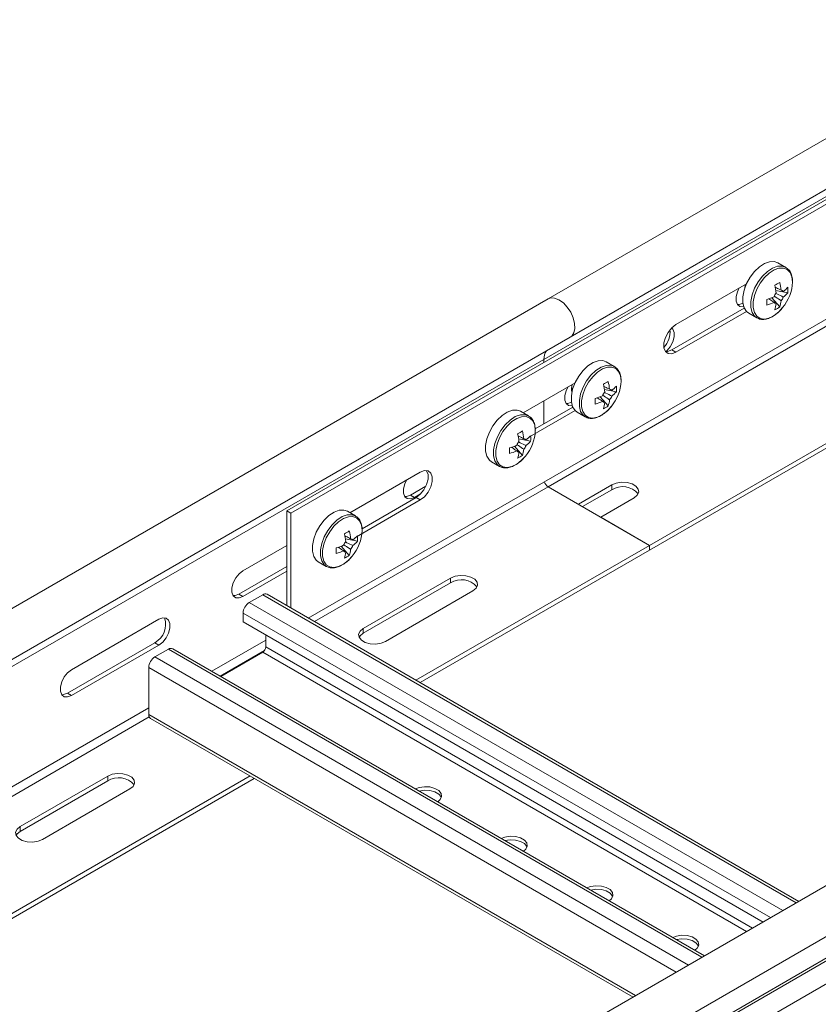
# Model space of a CAD drawing. Header units: millimetres. Extents: x 38 to 1681, y -3632 to -200.
# Tile 21 of 27: x 484 to 648, y -1201 to -998. Entities that reach past the tile are written whole.
import ezdxf

# ---------------------------------------------------------------- set-up
doc = ezdxf.new("R2010")
doc.units = ezdxf.units.MM

msp = doc.modelspace()

# ---------------------------------------------------------------- linework, layer by layer
at = {"color": 7, "linetype": 'Continuous', "lineweight": 15}
for p, q in [((979.33, -831.9), (592.54, -1055.19)), ((597.09, -1063.07), (983.88, -839.78)), ((591.65, -1067.68), (978.44, -844.39)), ((538.62, -1098.9), (680.04, -1017.26)), ((539.47, -1099.39), (680.89, -1017.75)), ((680.89, -1041.43), (543.06, -1120.99)), ((641.51, -1048.71), (639.87, -1047.76)), ((613.43, -1106.01), (705.74, -1052.71)), ((613.43, -1106.99), (706.59, -1053.2)), ((618.84, -1060.51), (633.42, -1052.09)), ((592.54, -1055.19), (205.75, -1278.48)), ((640.26, -1056.86), (638.61, -1054.96)), ((641.94, -1053.94), (639.47, -1053.46)), ((640.99, -1053.66), (640.71, -1053.52)), ((632.95, -1057.1), (617.99, -1065.73)), ((633.42, -1057.8), (618.84, -1066.22)), ((633.87, -1058.15), (635.51, -1059.1)), ((635.51, -1059.1), (635.58, -1059.14)), ((210.3, -1286.36), (597.09, -1063.07)), ((618.84, -1066.22), (617.99, -1065.73)), ((204.86, -1290.97), (591.65, -1067.68)), ((591.65, -1068.28), (591.65, -1067.68)), ((606.16, -1069.12), (604.51, -1068.17)), ((587.36, -1078.68), (598.07, -1072.5)), ((597.52, -1074.04), (597.43, -1073.46)), ((604.9, -1077.27), (603.25, -1075.37)), ((606.59, -1074.35), (604.11, -1073.87)), ((605.63, -1074.07), (605.35, -1073.93)), ((597.6, -1077.51), (589.86, -1081.97)), ((591.65, -1080.94), (591.65, -1076.2)), ((588.48, -1079.33), (586.84, -1078.38)), ((598.07, -1078.21), (588.7, -1083.62)), ((598.51, -1078.56), (600.16, -1079.51)), ((600.16, -1079.51), (600.23, -1079.55)), ((587.23, -1087.47), (585.57, -1085.57)), ((588.91, -1084.56), (586.44, -1084.08)), ((587.95, -1084.28), (587.67, -1084.14)), ((580.84, -1088.77), (582.48, -1089.72)), ((582.48, -1089.72), (582.55, -1089.76)), ((551.65, -1099.29), (566.16, -1090.92)), ((567.32, -1093.8), (564.11, -1095.66)), ((605.65, -1093.56), (598.76, -1097.54)), ((605.65, -1094.54), (605.65, -1093.56)), ((564.96, -1096.15), (564.11, -1095.66)), ((564.96, -1096.15), (566.23, -1095.41)), ((592.5, -1093.92), (598.76, -1097.54)), ((592.5, -1093.92), (613.43, -1106.01)), ((599.6, -1098.03), (605.65, -1094.54)), ((566.16, -1096.64), (552.99, -1104.24)), ((565.31, -1096.15), (554.15, -1102.59)), ((566.16, -1096.64), (565.31, -1096.15)), ((603.35, -1100.19), (610.25, -1096.21)), ((538.62, -1098.9), (539.47, -1099.39)), ((538.62, -1118.43), (538.62, -1098.9)), ((539.47, -1118.91), (539.47, -1099.39)), ((552.77, -1099.94), (551.13, -1098.99)), ((603.35, -1100.19), (613.43, -1106.01)), ((553.2, -1105.17), (550.73, -1104.69)), ((552.24, -1104.89), (551.96, -1104.75)), ((565.27, -1133.81), (613.43, -1106.01)), ((613.43, -1106.01), (613.43, -1106.99)), ((538.62, -1106.04), (529.6, -1111.25)), ((551.52, -1108.09), (549.87, -1106.18)), ((566.11, -1134.3), (613.43, -1106.99)), ((545.13, -1109.38), (546.77, -1110.33)), ((538.62, -1110.37), (528.75, -1116.07)), ((529.6, -1116.56), (538.62, -1111.35)), ((546.77, -1110.33), (546.84, -1110.37)), ((572.42, -1112.74), (554.39, -1123.15)), ((554.39, -1124.13), (572.42, -1113.72)), ((572.42, -1113.72), (572.42, -1112.74)), ((529.6, -1116.56), (528.75, -1116.07)), ((530.91, -1117.77), (533.67, -1116.18)), ((644.2, -1179.38), (534.57, -1116.09)), ((558.98, -1125.8), (577.01, -1115.39)), ((529.64, -1121.77), (529.64, -1119.97)), ((512.28, -1121.25), (494.25, -1131.66)), ((636.82, -1183.64), (529.64, -1121.77)), ((554.39, -1124.13), (554.39, -1123.15)), ((511.43, -1126.07), (493.4, -1136.48)), ((512.28, -1126.56), (511.43, -1126.07)), ((534.3, -1124.46), (534.3, -1126.95)), ((494.25, -1136.97), (512.28, -1126.56)), ((511.46, -1128.99), (514.22, -1127.4)), ((624.76, -1190.6), (515.12, -1127.31)), ((533.67, -1128.05), (525.03, -1133.03)), ((725.93, -1132.2), (339.15, -1355.48)), ((510.19, -1140.87), (510.19, -1131.2)), ((494.25, -1136.97), (493.4, -1136.48)), ((343.9, -1363.23), (730.69, -1139.94)), ((510.56, -1141.69), (610.03, -1199.11)), ((344.02, -1367.63), (730.81, -1144.35)), ((344.27, -1368.07), (731.06, -1144.78)), ((345.38, -1372.15), (732.22, -1148.83)), ((353.13, -1256.27), (531.09, -1153.54)), ((353.98, -1256.76), (531.94, -1154.03)), ((501.71, -1153.56), (483.67, -1163.97)), ((483.67, -1164.95), (501.71, -1154.54)), ((501.71, -1154.54), (501.71, -1153.56)), ((488.27, -1166.62), (506.3, -1156.21)), ((483.67, -1164.95), (483.67, -1163.97))]:
    msp.add_line(p, q, dxfattribs=at)
at = {"color": 8, "linetype": 'Continuous', "lineweight": 15}
for p, q in [((592.5, -1093.92), (684.95, -1040.55)), ((544.34, -1121.73), (592.5, -1093.92)), ((643.68, -1179.68), (533.67, -1116.18)), ((640.92, -1181.27), (530.91, -1117.77)), ((638.37, -1182.74), (529.64, -1119.97)), ((523.19, -1131.97), (534.3, -1125.56)), ((624.23, -1190.91), (514.22, -1127.4)), ((524.89, -1132.95), (534.07, -1127.65)), ((633.39, -1185.62), (533.67, -1128.05)), ((634.67, -1184.88), (534.3, -1126.95)), ((621.47, -1192.5), (511.46, -1128.99)), ((618.93, -1193.97), (510.19, -1131.2)), ((330.51, -1243.21), (510.19, -1139.48)), ((332.2, -1244.19), (510.29, -1141.38)), ((610.55, -1198.8), (510.19, -1140.87))]:
    msp.add_line(p, q, dxfattribs=at)
at = {"color": 7, "linetype": 'Continuous', "lineweight": 15, "flags": 128}
for points in [[(639.87, -1047.76), (639.14, -1047.51), (638.18, -1047.54), (637.14, -1047.91), (636.07, -1048.6), (635.06, -1049.57), (634.16, -1050.74), (633.44, -1052.06), (632.92, -1053.43), (632.66, -1054.77), (632.66, -1056), (632.92, -1057.04), (633.44, -1057.82), (633.87, -1058.15)], [(631.92, -1052.96), (631.56, -1053.72), (631.28, -1054.74), (631.28, -1055.66), (631.56, -1056.37), (632.07, -1056.78), (632.76, -1056.84), (632.84, -1056.83)], [(633.06, -1053.01), (633.15, -1052.41), (633.2, -1052.22)], [(597.09, -1063.07), (597.37, -1062.86), (597.81, -1062.21), (598.02, -1061.32), (597.98, -1060.26), (597.69, -1059.11), (597.17, -1057.96), (596.47, -1056.9), (595.65, -1056.02), (594.75, -1055.38), (593.86, -1055.03), (593.05, -1055), (592.54, -1055.19)], [(597.09, -1063.07), (597.37, -1062.86), (597.81, -1062.21), (598.02, -1061.32), (597.98, -1060.26), (597.69, -1059.11), (597.17, -1057.96), (596.47, -1056.9), (595.65, -1056.02), (594.75, -1055.38), (593.86, -1055.03), (593.05, -1055), (592.54, -1055.19)], [(632.7, -1056.06), (631.91, -1056.35), (631.55, -1056.37)], [(618.84, -1066.22), (617.99, -1066.54), (617.25, -1066.47), (616.69, -1066.03), (616.4, -1065.27), (616.4, -1064.28), (616.69, -1063.17), (617.25, -1062.1), (617.99, -1061.17), (618.84, -1060.51)], [(616.87, -1066.07), (617.01, -1065.94), (617.7, -1065.08), (618.21, -1064.08), (618.48, -1063.05), (618.48, -1062.13), (618.21, -1061.42), (617.98, -1061.18)], [(617.99, -1065.73), (617.14, -1066.05), (616.72, -1066.06)], [(604.51, -1068.17), (603.79, -1067.92), (602.82, -1067.95), (601.78, -1068.32), (600.72, -1069.01), (599.71, -1069.98), (598.81, -1071.15), (598.08, -1072.47), (597.57, -1073.84), (597.3, -1075.18), (597.3, -1076.41), (597.57, -1077.45), (598.08, -1078.23), (598.51, -1078.56)], [(596.57, -1073.37), (596.2, -1074.13), (595.93, -1075.15), (595.93, -1076.07), (596.2, -1076.78), (596.71, -1077.19), (597.4, -1077.25), (597.49, -1077.24)], [(597.34, -1076.47), (596.56, -1076.76), (596.2, -1076.78)], [(586.84, -1078.38), (586.11, -1078.12), (585.15, -1078.16), (584.1, -1078.53), (583.04, -1079.22), (582.03, -1080.18), (581.13, -1081.36), (580.4, -1082.67), (579.89, -1084.05), (579.63, -1085.39), (579.63, -1086.62), (579.89, -1087.65), (580.4, -1088.43), (580.84, -1088.77)], [(567.43, -1090.59), (567.45, -1090.62), (567.75, -1091.38), (567.75, -1092.38), (567.45, -1093.48), (566.9, -1094.56), (566.16, -1095.48), (565.31, -1096.15)], [(566.16, -1090.92), (567, -1090.6), (567.75, -1090.67), (568.3, -1091.11), (568.6, -1091.87), (568.6, -1092.87), (568.3, -1093.97), (567.75, -1095.05), (567, -1095.97), (566.16, -1096.64)], [(563.33, -1092.55), (562.97, -1093.31), (562.69, -1094.34), (562.69, -1095.26), (562.97, -1095.97), (563.48, -1096.38), (564.17, -1096.44), (564.96, -1096.15)], [(610.25, -1096.21), (610.89, -1095.68), (611.19, -1095.05), (611.09, -1094.4), (610.61, -1093.81), (609.81, -1093.35), (608.79, -1093.07), (607.67, -1093.01), (606.57, -1093.18), (605.65, -1093.56)], [(564.11, -1095.66), (563.32, -1095.95), (562.96, -1095.96)], [(551.13, -1098.99), (550.4, -1098.74), (549.44, -1098.77), (548.39, -1099.14), (547.33, -1099.83), (546.32, -1100.8), (545.42, -1101.97), (544.69, -1103.29), (544.18, -1104.66), (543.92, -1106), (543.92, -1107.23), (544.18, -1108.27), (544.69, -1109.05), (545.13, -1109.38)], [(529.6, -1111.25), (528.81, -1111.86), (528.12, -1112.72), (527.61, -1113.72), (527.34, -1114.75), (527.34, -1115.67), (527.61, -1116.38), (528.12, -1116.79), (528.81, -1116.85), (529.6, -1116.56)], [(577.01, -1115.39), (577.66, -1114.86), (577.95, -1114.23), (577.85, -1113.58), (577.38, -1112.99), (576.58, -1112.53), (575.56, -1112.26), (574.43, -1112.2), (573.34, -1112.37), (572.42, -1112.74)], [(528.75, -1116.07), (527.97, -1116.36), (527.61, -1116.37)], [(512.28, -1126.56), (513.06, -1125.94), (513.75, -1125.08), (514.27, -1124.08), (514.54, -1123.06), (514.54, -1122.14), (514.27, -1121.43), (513.75, -1121.02), (513.06, -1120.96), (512.28, -1121.25)], [(554.39, -1123.15), (553.74, -1123.68), (553.45, -1124.31), (553.54, -1124.96), (554.02, -1125.55), (554.82, -1126.01), (555.84, -1126.29), (556.97, -1126.35), (558.06, -1126.18), (558.98, -1125.8)], [(553.55, -1124.97), (553.74, -1124.66), (554.39, -1124.13)], [(494.25, -1131.66), (493.46, -1132.27), (492.77, -1133.13), (492.26, -1134.13), (491.98, -1135.16), (491.98, -1136.08), (492.26, -1136.79), (492.77, -1137.2), (493.46, -1137.26), (494.25, -1136.97)], [(493.4, -1136.48), (492.61, -1136.77), (492.25, -1136.78)], [(510.56, -1141.69), (510.56, -1141.69), (510.41, -1141.56), (510.29, -1141.37), (510.22, -1141.14), (510.19, -1140.87)], [(506.3, -1156.21), (506.95, -1155.68), (507.24, -1155.05), (507.14, -1154.4), (506.67, -1153.81), (505.87, -1153.35), (504.84, -1153.08), (503.72, -1153.02), (502.63, -1153.19), (501.71, -1153.56)], [(569.75, -1158.85), (570.24, -1158.42), (570.53, -1157.79), (570.43, -1157.14), (569.95, -1156.55), (569.15, -1156.09), (568.13, -1155.81), (567.01, -1155.75), (565.92, -1155.92), (565.17, -1156.2)], [(570.48, -1157.99), (570.43, -1157.87), (569.95, -1157.28), (569.15, -1156.82), (568.13, -1156.55), (567.01, -1156.49), (565.94, -1156.65)], [(483.67, -1163.97), (483.03, -1164.5), (482.73, -1165.13), (482.83, -1165.78), (483.31, -1166.37), (484.11, -1166.83), (485.13, -1167.11), (486.26, -1167.17), (487.35, -1167), (488.27, -1166.62)], [(482.84, -1165.79), (483.03, -1165.48), (483.67, -1164.95)], [(587.43, -1169.05), (587.91, -1168.62), (588.21, -1167.99), (588.11, -1167.34), (587.63, -1166.75), (586.83, -1166.29), (585.81, -1166.02), (584.68, -1165.96), (583.59, -1166.13), (582.84, -1166.41)], [(588.15, -1168.2), (588.11, -1168.08), (587.63, -1167.49), (586.83, -1167.03), (585.81, -1166.75), (584.68, -1166.69), (583.62, -1166.86)], [(605.11, -1179.26), (605.59, -1178.83), (605.88, -1178.2), (605.78, -1177.55), (605.31, -1176.96), (604.51, -1176.5), (603.49, -1176.22), (602.36, -1176.16), (601.27, -1176.33), (600.52, -1176.61)], [(605.83, -1178.4), (605.78, -1178.28), (605.31, -1177.69), (604.51, -1177.23), (603.49, -1176.96), (602.36, -1176.9), (601.3, -1177.06)], [(622.78, -1189.46), (623.27, -1189.03), (623.56, -1188.4), (623.46, -1187.75), (622.99, -1187.16), (622.19, -1186.7), (621.16, -1186.43), (620.04, -1186.37), (618.95, -1186.54), (618.2, -1186.82)], [(623.51, -1188.61), (623.46, -1188.49), (622.99, -1187.9), (622.19, -1187.44), (621.16, -1187.16), (620.04, -1187.1), (618.97, -1187.27)]]:
    msp.add_lwpolyline(points, dxfattribs=at)
at = {"color": 8, "linetype": 'Continuous', "lineweight": 15, "flags": 128}
for points in [[(641.46, -1048.68), (640.79, -1048.46), (639.82, -1048.49), (638.78, -1048.86), (637.72, -1049.55), (636.71, -1050.52), (635.81, -1051.69), (635.08, -1053.01), (634.57, -1054.38), (634.3, -1055.72), (634.3, -1056.95), (634.57, -1057.99), (635.08, -1058.77), (635.51, -1059.1)], [(642.91, -1051.73), (642.78, -1050.63), (642.4, -1049.75), (641.8, -1049.14), (641.01, -1048.84), (640.09, -1048.88), (639.08, -1049.23), (638.06, -1049.9), (637.09, -1050.83), (636.22, -1051.96), (635.52, -1053.22), (635.03, -1054.54), (634.78, -1055.83), (634.78, -1057.01), (635.03, -1058.01), (635.52, -1058.76), (636.22, -1059.22), (637.09, -1059.35), (638.06, -1059.16), (639.08, -1058.64), (640.09, -1057.84), (640.85, -1057)], [(606.1, -1069.09), (605.43, -1068.87), (604.47, -1068.9), (603.42, -1069.27), (602.36, -1069.96), (601.35, -1070.93), (600.45, -1072.1), (599.73, -1073.42), (599.21, -1074.79), (598.95, -1076.13), (598.95, -1077.36), (599.21, -1078.4), (599.73, -1079.18), (600.16, -1079.51)], [(607.55, -1072.14), (607.42, -1071.04), (607.05, -1070.16), (606.44, -1069.55), (605.66, -1069.26), (604.73, -1069.29), (603.73, -1069.65), (602.71, -1070.31), (601.73, -1071.24), (600.87, -1072.37), (600.17, -1073.63), (599.68, -1074.95), (599.42, -1076.24), (599.42, -1077.42), (599.68, -1078.42), (600.17, -1079.17), (600.87, -1079.63), (601.73, -1079.76), (602.71, -1079.57), (603.73, -1079.05), (604.73, -1078.25), (605.5, -1077.41)], [(588.42, -1079.29), (587.75, -1079.07), (586.79, -1079.11), (585.75, -1079.48), (584.69, -1080.17), (583.67, -1081.13), (582.78, -1082.31), (582.05, -1083.62), (581.54, -1085), (581.27, -1086.34), (581.27, -1087.57), (581.54, -1088.6), (582.05, -1089.38), (582.48, -1089.72)], [(589.87, -1082.35), (589.75, -1081.25), (589.37, -1080.37), (588.77, -1079.76), (587.98, -1079.46), (587.05, -1079.49), (586.05, -1079.85), (585.03, -1080.51), (584.05, -1081.44), (583.19, -1082.57), (582.49, -1083.84), (582, -1085.16), (581.74, -1086.45), (581.74, -1087.63), (582, -1088.63), (582.49, -1089.38), (583.19, -1089.83), (584.05, -1089.97), (585.03, -1089.77), (586.05, -1089.26), (587.05, -1088.46), (587.82, -1087.62)], [(552.71, -1099.91), (552.04, -1099.69), (551.08, -1099.72), (550.04, -1100.09), (548.98, -1100.78), (547.97, -1101.75), (547.07, -1102.92), (546.34, -1104.24), (545.83, -1105.61), (545.56, -1106.95), (545.56, -1108.18), (545.83, -1109.22), (546.34, -1110), (546.77, -1110.33)], [(554.16, -1102.96), (554.04, -1101.86), (553.66, -1100.98), (553.06, -1100.37), (552.27, -1100.07), (551.34, -1100.11), (550.34, -1100.46), (549.32, -1101.13), (548.35, -1102.05), (547.48, -1103.19), (546.78, -1104.45), (546.29, -1105.77), (546.03, -1107.06), (546.03, -1108.24), (546.29, -1109.24), (546.78, -1109.99), (547.48, -1110.45), (548.35, -1110.58), (549.32, -1110.39), (550.34, -1109.87), (551.34, -1109.07), (552.11, -1108.23)]]:
    msp.add_lwpolyline(points, dxfattribs=at)
at = {"color": 7, "linetype": 'Continuous', "lineweight": 15}
for centre, radius, start, end in [((629.36, -1034.09), 20.8, 298.4006, 301.594), ((627, -1055.39), 12.61, 6.394, 13.7652), ((628.01, -1054.81), 12.61, 6.394, 13.7652), ((634.04, -1051.32), 8.88, 320.1512, 357.3268), ((637.08, -1048.45), 6.51, 306.8734, 318.3364), ((635.02, -1053.36), 6.94, 355.2106, 4.7894), ((634.05, -1043.2), 12.61, 286.2316, 293.6051), ((641.52, -1055.64), 2.58, 140.0887, 159.9113), ((640.53, -1053.94), 0.53, 31.1002, 88.8891), ((638.57, -1053.94), 2.58, 320.0842, 339.9158), ((637.08, -1049.61), 6.51, 306.8734, 318.3364), ((616.74, -1055.89), 20.84, 358.4059, 1.5941), ((634.05, -1044.36), 12.61, 286.2316, 293.6051), ((639.55, -1055.64), 0.53, 211.0879, 268.9014), ((633.07, -1055.39), 6.51, 341.6642, 353.1217), ((636.29, -1051.15), 6.96, 295.2176, 304.7771), ((634.08, -1054.81), 6.51, 341.6642, 353.1217), ((613.11, -1062.06), 4.54, 316.2658, 6.1087), ((594.52, -1067.54), 2.87, 145.539, 182.6909), ((600.46, -1073.76), 3.11, 162.6117, 192.5301), ((594, -1054.5), 20.81, 298.4007, 301.5939), ((591.65, -1075.8), 12.61, 6.394, 13.7652), ((592.65, -1075.22), 12.61, 6.394, 13.7652), ((598.69, -1071.73), 8.88, 320.1513, 357.328), ((601.72, -1068.86), 6.51, 306.8747, 318.3351), ((599.64, -1073.77), 6.97, 355.2309, 4.7691), ((598.69, -1063.6), 12.62, 286.2332, 293.6034), ((606.16, -1076.05), 2.58, 140.0887, 159.9113), ((605.18, -1074.35), 0.53, 31.1002, 88.8891), ((603.21, -1074.35), 2.58, 320.0842, 339.9158), ((601.72, -1070.02), 6.51, 306.8747, 318.3351), ((581.64, -1076.3), 20.58, 358.3856, 1.6144), ((598.69, -1064.76), 12.62, 286.2332, 293.6034), ((604.19, -1076.05), 0.53, 211.0879, 268.9014), ((597.72, -1075.8), 6.51, 341.6642, 353.1217), ((600.93, -1071.55), 6.96, 295.2178, 304.7768), ((598.72, -1075.22), 6.51, 341.6642, 353.1217), ((576.33, -1064.7), 20.81, 298.4007, 301.5939), ((573.97, -1086.01), 12.61, 6.394, 13.7652), ((574.97, -1085.43), 12.61, 6.394, 13.7652), ((581.01, -1081.93), 8.87, 320.148, 357.3301), ((584.04, -1079.07), 6.51, 306.8767, 318.3331), ((581.96, -1083.98), 6.97, 355.2309, 4.7691), ((581.01, -1073.81), 12.62, 286.2332, 293.6034), ((588.48, -1086.26), 2.58, 140.0887, 159.9113), ((587.5, -1084.55), 0.531, 31.1176, 88.8717), ((585.53, -1084.55), 2.58, 320.0906, 339.9094), ((584.04, -1080.23), 6.51, 306.8767, 318.3331), ((563.78, -1086.5), 20.77, 358.4004, 1.5996), ((581.01, -1074.97), 12.62, 286.2332, 293.6034), ((586.52, -1086.26), 0.53, 211.0879, 268.9014), ((580.04, -1086.01), 6.51, 341.6642, 353.1217), ((583.26, -1081.76), 6.96, 295.2178, 304.7768), ((581.04, -1085.43), 6.51, 341.6642, 353.1217), ((593.5, -1092.36), 1.86, 196.8613, 237.3022), ((607.88, -1098.1), 4.2, 40.4012, 122.0956), ((540.62, -1085.32), 20.81, 298.4007, 301.5939), ((538.26, -1106.62), 12.61, 6.394, 13.7652), ((539.27, -1106.04), 12.61, 6.394, 13.7652), ((545.3, -1102.55), 8.88, 320.1513, 357.328), ((545.3, -1094.42), 12.62, 286.2332, 293.6034), ((552.78, -1106.87), 2.58, 140.095, 159.905), ((551.79, -1105.17), 0.53, 31.1002, 88.8891), ((548.34, -1099.68), 6.51, 306.8747, 318.3351), ((548.34, -1100.84), 6.51, 306.8747, 318.3351), ((546.27, -1104.59), 6.95, 355.2161, 4.7839), ((528.26, -1107.12), 20.58, 358.3856, 1.6144), ((545.3, -1095.58), 12.62, 286.2332, 293.6034), ((550.81, -1106.87), 0.53, 211.1053, 268.884), ((544.33, -1106.62), 6.51, 341.6642, 353.1217), ((545.33, -1106.04), 6.51, 341.6642, 353.1217), ((549.82, -1105.17), 2.58, 320.0842, 339.9158), ((547.55, -1102.37), 6.96, 295.2178, 304.7768), ((574.65, -1117.28), 4.2, 40.4047, 122.092), ((534.19, -1116.91), 0.905, 65.6974, 125.6147), ((532.4, -1120.1), 2.77, 122.6035, 177.3976), ((509.46, -1122.35), 4.2, 297.9009, 19.61), ((514.75, -1128.14), 0.905, 65.6884, 125.6237), ((532.92, -1126.88), 1.38, 302.6015, 357.4007), ((512.95, -1131.32), 2.77, 122.6035, 177.3976), ((503.94, -1158.1), 4.2, 40.4027, 122.094)]:
    msp.add_arc(centre, radius, start, end, dxfattribs=at)
for points, knots in [([(642.91, -1051.68), (642.91, -1051.47), (642.89, -1050.88), (642.66, -1050.01), (642.18, -1049.17), (641.68, -1048.84), (641.44, -1048.68)], [0, 0, 0, 0, 0.153863, 0.446572, 0.737345, 1, 1, 1, 1]), ([(639.33, -1052.82), (639.65, -1052.97), (640.05, -1053.17), (640.45, -1053.36), (640.54, -1053.41)], [0, 0, 0, 0, 0.779811, 1, 1, 1, 1]), ([(639.09, -1055.91), (639.01, -1055.86), (638.64, -1055.61), (638.27, -1055.35), (637.98, -1055.16)], [0, 0, 0, 0, 0.2201455, 1, 1, 1, 1]), ([(640.54, -1055.59), (640.45, -1055.53), (639.99, -1055.22), (639.52, -1054.9), (639.14, -1054.65)], [0, 0, 0, 0, 0.190142, 1, 1, 1, 1]), ([(639.46, -1054.07), (639.87, -1054.28), (640.38, -1054.52), (640.89, -1054.77), (640.99, -1054.82)], [0, 0, 0, 0, 0.810781, 1, 1, 1, 1]), ([(635.62, -1059.12), (635.71, -1059.17), (636.04, -1059.39), (636.76, -1059.47), (637.7, -1059.34), (638.69, -1058.93), (639.67, -1058.25), (640.41, -1057.58), (640.76, -1057.1), (640.84, -1056.99)], [0, 0, 0, 0, 0.063862, 0.232877, 0.403352, 0.580552, 0.762583, 0.94554, 1, 1, 1, 1]), ([(639.11, -1055.88), (639.16, -1055.92), (639.31, -1056.01), (639.45, -1056.11), (639.54, -1056.17)], [0, 0, 0, 0, 0.380157, 1, 1, 1, 1]), ([(607.56, -1072.09), (607.55, -1071.88), (607.53, -1071.29), (607.31, -1070.42), (606.83, -1069.58), (606.32, -1069.25), (606.09, -1069.09)], [0, 0, 0, 0, 0.153862, 0.446574, 0.737346, 1, 1, 1, 1]), ([(603.98, -1073.23), (604.29, -1073.38), (604.69, -1073.58), (605.1, -1073.77), (605.19, -1073.82)], [0, 0, 0, 0, 0.779811, 1, 1, 1, 1]), ([(603.74, -1076.32), (603.66, -1076.27), (603.29, -1076.02), (602.91, -1075.76), (602.63, -1075.57)], [0, 0, 0, 0, 0.220144, 1, 1, 1, 1]), ([(605.19, -1076), (605.1, -1075.94), (604.63, -1075.63), (604.16, -1075.31), (603.78, -1075.06)], [0, 0, 0, 0, 0.190142, 1, 1, 1, 1]), ([(604.11, -1074.48), (604.52, -1074.69), (605.03, -1074.93), (605.53, -1075.18), (605.63, -1075.23)], [0, 0, 0, 0, 0.810781, 1, 1, 1, 1]), ([(600.26, -1079.53), (600.35, -1079.58), (600.68, -1079.8), (601.41, -1079.88), (602.34, -1079.76), (603.33, -1079.34), (604.31, -1078.66), (605.05, -1077.99), (605.4, -1077.51), (605.48, -1077.4)], [0, 0, 0, 0, 0.063872, 0.232886, 0.403343, 0.580557, 0.762585, 0.94554, 1, 1, 1, 1]), ([(603.75, -1076.29), (603.81, -1076.33), (603.95, -1076.42), (604.09, -1076.52), (604.18, -1076.58)], [0, 0, 0, 0, 0.380157, 1, 1, 1, 1]), ([(589.88, -1082.29), (589.87, -1082.09), (589.85, -1081.5), (589.63, -1080.63), (589.15, -1079.78), (588.65, -1079.45), (588.41, -1079.3)], [0, 0, 0, 0, 0.153862, 0.446574, 0.737346, 1, 1, 1, 1]), ([(586.3, -1083.44), (586.61, -1083.59), (587.02, -1083.78), (587.42, -1083.98), (587.51, -1084.02)], [0, 0, 0, 0, 0.779811, 1, 1, 1, 1]), ([(587.51, -1086.21), (587.42, -1086.15), (586.95, -1085.83), (586.49, -1085.52), (586.11, -1085.26)], [0, 0, 0, 0, 0.190142, 1, 1, 1, 1]), ([(586.43, -1084.69), (586.84, -1084.89), (587.35, -1085.14), (587.86, -1085.39), (587.95, -1085.44)], [0, 0, 0, 0, 0.810781, 1, 1, 1, 1]), ([(582.58, -1089.73), (582.67, -1089.79), (583.01, -1090.01), (583.73, -1090.08), (584.67, -1089.96), (585.66, -1089.55), (586.64, -1088.86), (587.37, -1088.19), (587.73, -1087.71), (587.81, -1087.61)], [0, 0, 0, 0, 0.063872, 0.232886, 0.403343, 0.580557, 0.762585, 0.94554, 1, 1, 1, 1]), ([(586.06, -1086.53), (585.98, -1086.47), (585.61, -1086.22), (585.24, -1085.97), (584.95, -1085.77)], [0, 0, 0, 0, 0.220144, 1, 1, 1, 1]), ([(586.07, -1086.5), (586.13, -1086.53), (586.27, -1086.63), (586.42, -1086.73), (586.51, -1086.79)], [0, 0, 0, 0, 0.380157, 1, 1, 1, 1]), ([(554.17, -1102.91), (554.17, -1102.7), (554.15, -1102.11), (553.92, -1101.24), (553.44, -1100.4), (552.94, -1100.07), (552.7, -1099.91)], [0, 0, 0, 0, 0.153862, 0.446574, 0.737346, 1, 1, 1, 1]), ([(551.8, -1106.82), (551.71, -1106.76), (551.24, -1106.45), (550.78, -1106.13), (550.4, -1105.88)], [0, 0, 0, 0, 0.190142, 1, 1, 1, 1]), ([(550.59, -1104.05), (550.9, -1104.2), (551.31, -1104.4), (551.71, -1104.59), (551.8, -1104.64)], [0, 0, 0, 0, 0.779811, 1, 1, 1, 1]), ([(550.72, -1105.3), (551.13, -1105.51), (551.64, -1105.75), (552.15, -1106), (552.24, -1106.05)], [0, 0, 0, 0, 0.810781, 1, 1, 1, 1]), ([(550.35, -1107.14), (550.27, -1107.09), (549.9, -1106.84), (549.53, -1106.58), (549.24, -1106.39)], [0, 0, 0, 0, 0.220144, 1, 1, 1, 1]), ([(550.37, -1107.11), (550.42, -1107.15), (550.56, -1107.24), (550.71, -1107.34), (550.8, -1107.4)], [0, 0, 0, 0, 0.380157, 1, 1, 1, 1]), ([(546.87, -1110.34), (546.97, -1110.4), (547.3, -1110.62), (548.02, -1110.7), (548.96, -1110.57), (549.95, -1110.16), (550.93, -1109.48), (551.67, -1108.81), (552.02, -1108.33), (552.1, -1108.22)], [0, 0, 0, 0, 0.063872, 0.232886, 0.403343, 0.580557, 0.762585, 0.94554, 1, 1, 1, 1])]:
    msp.add_open_spline(points, degree=3, knots=knots, dxfattribs=at)

doc.saveas('drawing.dxf')
